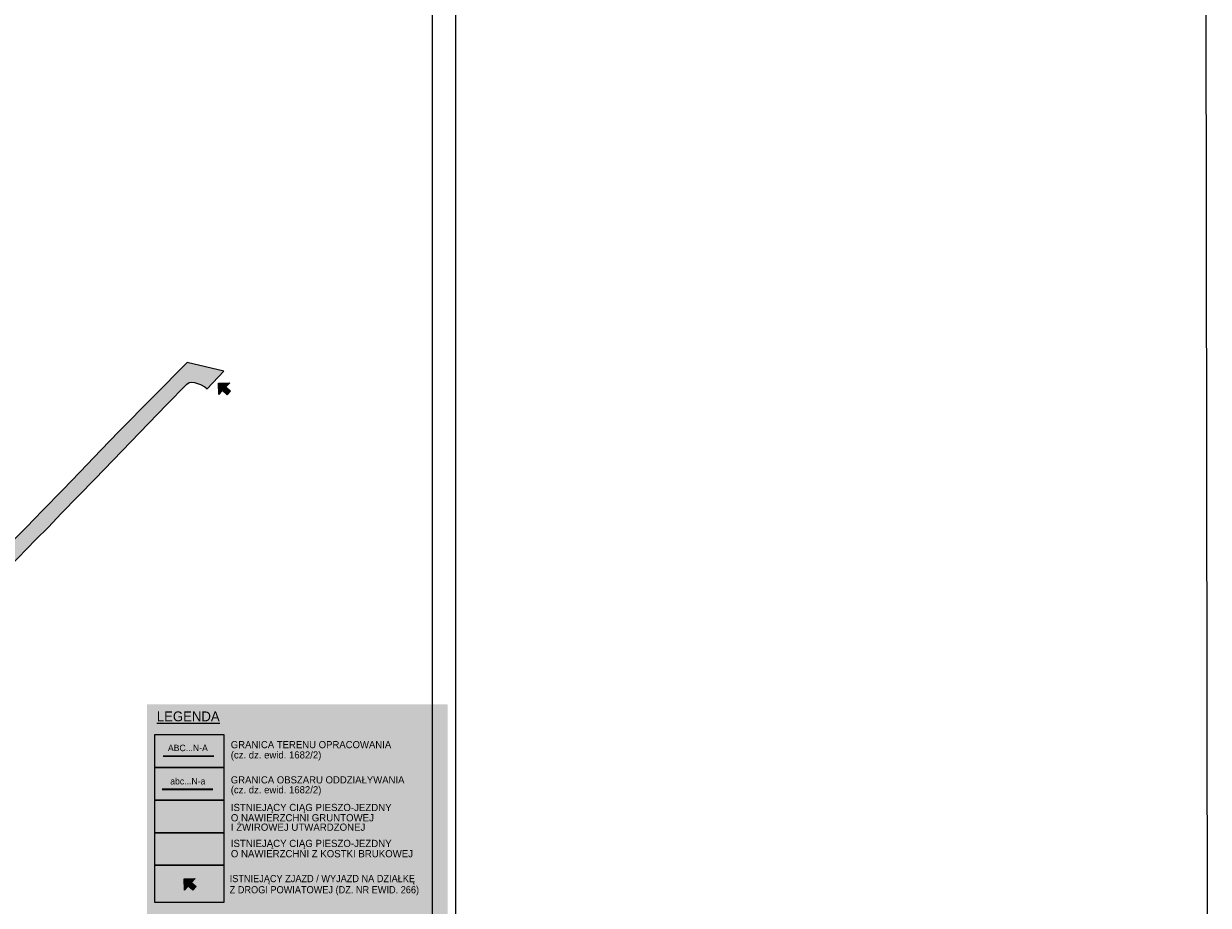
# Model space of a CAD drawing. Extents: x 7460161 to 7461537, y 5624691 to 5625913.
# Tile 24 of 26: x 7461080 to 7461537, y 5624962 to 5625302. Entities that reach past the tile are written whole.
import ezdxf
from ezdxf.enums import TextEntityAlignment as Align

# ---------------------------------------------------------------- set-up
doc = ezdxf.new("R2010")
doc.units = 0
doc.header["$MEASUREMENT"] = 0
doc.linetypes.add('DASHED', pattern=[0.75, 0.5, -0.25])
for name, color, linetype in [('AZ_chodniki', 45, 'Continuous'), ('az_ogrodzenie', 10, 'Continuous'), ('hatch_kostka_PROKON', 9, 'Continuous'), ('opisy_PROKON', 3, 'Continuous'), ('ozn_graficzne_PROKON', 5, 'Continuous'), ('ozn_graficzne_R&F', 5, 'Continuous')]:
    doc.layers.add(name, color=color, linetype=linetype)
doc.styles.add('TECH', font='FL Pismo Techniczne.ttf')
picture_1 = doc.add_image_def('image1.jpg', size_in_pixel=(10800, 14441))

msp = doc.modelspace()

# ---------------------------------------------------------------- hatches: boundary and pattern name
at = {"linetype": 'Continuous', "true_color": 0x2aa500, "transparency": 33554687}
h = msp.add_hatch(color=84, dxfattribs=at)
h.dxf.hatch_style = 1
h.set_gradient(color1=(0, 103, 31), color2=(0, 103, 31), tint=1)
h.paths.add_polyline_path([(7461157.022, 5625160.455), (7461155.577, 5625158.904), (7461155.422, 5625163.257), (7461159.775, 5625163.412), (7461158.33, 5625161.86), (7461160.073, 5625160.238), (7461158.765, 5625158.832)])
h = msp.add_hatch(color=84, dxfattribs=at)
h.dxf.hatch_style = 1
h.set_gradient(color1=(0, 103, 31), color2=(0, 103, 31), tint=1)
h.paths.add_polyline_path([(7461143.754, 5624969.202), (7461142.31, 5624967.651), (7461142.154, 5624972.004), (7461146.507, 5624972.159), (7461145.063, 5624970.608), (7461146.805, 5624968.985), (7461145.497, 5624967.58)])
at = {"layer": 'hatch_kostka_PROKON', "transparency": 33554483}
for points in [[(7460992.867, 5625012.297), (7460991.372, 5625011.16), (7460984.92, 5625006.827), (7460980.16, 5625003.787), (7460973.842, 5624999.958), (7460968.966, 5624997.272), (7460963.301, 5624994.482), (7460958.553, 5624992.247), (7460954.093, 5624990.288), (7460946.363, 5624987.103), (7460937.799, 5624983.906), (7460929.477, 5624981.33), (7460921.064, 5624979.187), (7460911.574, 5624976.814), (7460902.157, 5624974.488), (7460898.056, 5624973.526), (7460896.57, 5624973.225), (7460894.705, 5624972.938), (7460891.833, 5624972.876), (7460888.974, 5624972.961), (7460885.992, 5624973.655), (7460883.243, 5624974.294), (7460880.639, 5624975.597), (7460879.492, 5624975.932), (7460877.141, 5624977.529), (7460875.183, 5624978.66), (7460871.961, 5624981.746), (7460870.331, 5624983.865), (7460867.724, 5624987.922), (7460865.037, 5624992.839), (7460863.545, 5624995.347), (7460861.443, 5624998.984), (7460859.167, 5625003.099), (7460857.04, 5625006.898), (7460853.992, 5625011.834), (7460852.251, 5625013.873), (7460849.072, 5625016.471), (7460845.477, 5625018.667), (7460842.626, 5625019.848), (7460840.88, 5625020.298), (7460839.746, 5625020.796), (7460837.987, 5625022.183), (7460837.319, 5625023.98), (7460819.898, 5625024.679), (7460776.757, 5625026.995), (7460775.176, 5625027.165), (7460773.836, 5625027.494), (7460772.544, 5625028.112), (7460771.533, 5625028.922), (7460770.909, 5625030.01), (7460770.574, 5625031.052), (7460770.433, 5625032.173), (7460770.562, 5625034.3), (7460770.822, 5625038.206), (7460771.093, 5625043.048), (7460772.025, 5625060.65), (7460765.312, 5625060.909), (7460755.135, 5625078.387), (7460755.084, 5625080.371), (7460753.942, 5625080.387), (7460748.765, 5625080.459), (7460760.286, 5625061.098), (7460757.802, 5625016.284), (7460836.539, 5625011.483), (7460837.179, 5625012.864), (7460838.864, 5625014.053), (7460840.273, 5625014.003), (7460843.574, 5625012.839), (7460846.671, 5625010.779), (7460849.592, 5625007.641), (7460852.746, 5625002.163), (7460862.928, 5624984.347), (7460865.506, 5624980.234), (7460868.076, 5624977.185), (7460870.568, 5624974.826), (7460874.765, 5624971.785), (7460879.277, 5624969.545), (7460882.6, 5624968.367), (7460886.115, 5624967.46), (7460890.517, 5624966.868), (7460894.77, 5624966.867), (7460901.226, 5624968.061), (7460924.776, 5624973.971), (7460934.787, 5624976.738), (7460949.116, 5624981.758), (7460955.685, 5624984.263), (7460966.431, 5624989.248), (7460976.504, 5624994.589), (7460983.203, 5624998.661), (7460987.421, 5625001.387), (7460994.094, 5625005.7), (7461000.459, 5625010.594), (7461012.598, 5625021.022), (7461026.557, 5625035.048), (7461039.4, 5625048.338), (7461053.499, 5625062.801), (7461059.923, 5625069.579), (7461069.045, 5625086.311), (7461074.626, 5625092.184), (7461085.044, 5625102.92), (7461089.775, 5625107.628), (7461094.945, 5625113.068), (7461107.882, 5625126.335), (7461135.429, 5625154.921), (7461143.194, 5625162.851), (7461144.168, 5625163.561), (7461145.019, 5625163.654), (7461146.204, 5625163.565), (7461148.521, 5625162.701), (7461150.193, 5625161.834), (7461151.108, 5625161.079), (7461157.515, 5625167.961), (7461143.374, 5625171.301), (7461116.96, 5625144.593), (7461110.182, 5625137.527), (7461101.994, 5625128.953), (7461095.416, 5625122.125), (7461087.605, 5625114.094), (7461081.403, 5625107.746), (7461072.294, 5625098.424), (7461067.04, 5625093.06), (7461063.565, 5625089.604), (7461051.033, 5625077.384), (7461051.687, 5625074.747), (7461051.82, 5625073.798), (7461051.89, 5625072.363), (7461051.677, 5625071.114), (7461050.966, 5625069.405), (7461048.079, 5625065.942), (7461038.812, 5625056.758), (7461033.861, 5625051.437), (7461024.747, 5625042.066), (7461021.807, 5625038.828), (7461010.532, 5625027.646), (7461005.63, 5625022.889), (7460998.353, 5625016.678), (7460993.914, 5625013.133)], [(7461130.707, 5624977.203), (7461157.69, 5624977.203), (7461157.69, 5624989.793), (7461130.707, 5624989.793)]]:
    msp.add_hatch(color=256, dxfattribs=at).paths.add_polyline_path(points)
at = {"layer": 'hatch_kostka_PROKON', "true_color": 0x014b99, "transparency": 33554483}
msp.add_hatch(color=154, dxfattribs=at).paths.add_polyline_path([(7461130.707, 5624989.793), (7461157.69, 5624989.793), (7461157.69, 5625002.383), (7461130.707, 5625002.383)])
at = {"layer": 'ozn_graficzne_PROKON'}
h = msp.add_hatch(color=3, dxfattribs=at)
h.dxf.hatch_style = 1
h.set_gradient(color1=(255, 255, 255), one_color=1, tint=1)
h.paths.add_polyline_path([(7461127.921, 5624829.063), (7461243.897, 5624829.063), (7461243.897, 5625039.38), (7461127.921, 5625039.38)])

# ---------------------------------------------------------------- linework, layer by layer
at = {"color": 81, "true_color": 0x9eff7f}
for points in [[(7461157.022, 5625160.455), (7461155.577, 5625158.904), (7461155.422, 5625163.257), (7461159.775, 5625163.412), (7461158.33, 5625161.86), (7461160.073, 5625160.238), (7461158.765, 5625158.832)], [(7461143.754, 5624969.202), (7461142.31, 5624967.651), (7461142.154, 5624972.004), (7461146.507, 5624972.159), (7461145.063, 5624970.608), (7461146.805, 5624968.985), (7461145.497, 5624967.58)]]:
    msp.add_lwpolyline(points, close=True, dxfattribs=at)
at = {"color": 4}
for points in [[(7461130.707, 5625014.973), (7461157.69, 5625014.973), (7461157.69, 5625027.563), (7461130.707, 5625027.563)], [(7461130.707, 5625002.383), (7461157.69, 5625002.383), (7461157.69, 5625014.973), (7461130.707, 5625014.973)], [(7461130.707, 5624989.793), (7461157.69, 5624989.793), (7461157.69, 5625002.383), (7461130.707, 5625002.383)], [(7461130.707, 5624977.203), (7461157.69, 5624977.203), (7461157.69, 5624989.793), (7461130.707, 5624989.793)], [(7461130.707, 5624963.035), (7461157.69, 5624963.035), (7461157.69, 5624977.203), (7461130.707, 5624977.203)]]:
    msp.add_lwpolyline(points, close=True, dxfattribs=at)
at = {"layer": 'AZ_chodniki', "linetype": 'ByBlock'}
msp.add_lwpolyline([(7461074.626, 5625092.184), (7461085.044, 5625102.92), (7461089.775, 5625107.628), (7461094.945, 5625113.068), (7461107.882, 5625126.335), (7461135.429, 5625154.921), (7461143.194, 5625162.851), (7461144.168, 5625163.561), (7461145.019, 5625163.654), (7461146.204, 5625163.565), (7461148.521, 5625162.701), (7461150.193, 5625161.834), (7461151.108, 5625161.079), (7461157.515, 5625167.961), (7461143.374, 5625171.301), (7461116.96, 5625144.593), (7461110.182, 5625137.527), (7461101.994, 5625128.953), (7461095.416, 5625122.125), (7461087.605, 5625114.094), (7461081.403, 5625107.746), (7461072.294, 5625098.424)], dxfattribs=at)
at = {"layer": 'az_ogrodzenie', "color": 106, "linetype": 'DASHED', "ltscale": 7, "true_color": 0x00671f, "const_width": 0.75}
msp.add_lwpolyline([(7461134.048, 5625019.325), (7461153.751, 5625019.325)], dxfattribs=at)
at = {"layer": 'az_ogrodzenie', "color": 30, "linetype": 'DASHED', "ltscale": 7, "const_width": 0.75}
msp.add_lwpolyline([(7461133.691, 5625006.486), (7461153.394, 5625006.486)], dxfattribs=at)
at = {"layer": 'Defpoints', "color": 1}
msp.add_lwpolyline([(7460652.986, 5624823.204), (7461246.986, 5624823.204), (7461246.986, 5625663.204), (7460652.986, 5625663.204)], close=True, dxfattribs=at)
at = {"layer": 'ozn_graficzne_R&F'}
msp.add_lwpolyline([(7460674.986, 5624832.204), (7461237.986, 5624832.204), (7461237.986, 5625654.204), (7460674.986, 5625654.204)], close=True, dxfattribs=at)

# ---------------------------------------------------------------- texts
at = {"layer": 'az_ogrodzenie', "color": 106, "linetype": 'DASHED', "ltscale": 0.3, "true_color": 0x00671f, "style": 'TECH'}
msp.add_text('ABC...N-A', height=2.5, dxfattribs=at).set_placement((7461143.648, 5625022.507), align=Align.MIDDLE_CENTER)
msp.add_text('ABC...N-A', height=2.5, dxfattribs=at).set_placement((7461143.648, 5625022.507), align=Align.MIDDLE_CENTER)
at = {"layer": 'az_ogrodzenie', "color": 30, "linetype": 'DASHED', "ltscale": 0.3, "style": 'TECH'}
msp.add_text('abc...N-a', height=2.5, dxfattribs=at).set_placement((7461143.615, 5625009.668), align=Align.MIDDLE_CENTER)
msp.add_text('abc...N-a', height=2.5, dxfattribs=at).set_placement((7461143.615, 5625009.668), align=Align.MIDDLE_CENTER)
at = {"layer": 'opisy_PROKON', "style": 'TECH'}
for s, p in [('GRANICA TERENU OPRACOWANIA', (7461160.19, 5625023.771)), ('GRANICA TERENU OPRACOWANIA', (7461160.19, 5625023.771)), ('(cz. dz. ewid. 1682/2)', (7461160.19, 5625019.811)), ('(cz. dz. ewid. 1682/2)', (7461160.19, 5625019.811)), ('GRANICA OBSZARU ODDZIAŁYWANIA', (7461160.19, 5625010.183)), ('GRANICA OBSZARU ODDZIAŁYWANIA', (7461160.19, 5625010.183)), ('(cz. dz. ewid. 1682/2)', (7461160.19, 5625006.366)), ('(cz. dz. ewid. 1682/2)', (7461160.19, 5625006.366))]:
    msp.add_text(s, height=2.75, dxfattribs=at).set_placement(p, align=Align.MIDDLE_LEFT)
at = {"layer": 'ozn_graficzne_PROKON', "color": 2, "style": 'TECH'}
msp.add_text('%%ULEGENDA', height=3.795, dxfattribs=at).set_placement((7461131.663, 5625034.684), align=Align.MIDDLE_LEFT)
at = {"layer": 'ozn_graficzne_PROKON', "color": 3, "style": 'TECH'}
for s, p in [('ISTNIEJĄCY CIĄG PIESZO-JEZDNY', (7461160.22, 5624999.532)), ('O NAWIERZCHNI GRUNTOWEJ', (7461160.22, 5624995.564)), ('I ŻWIROWEJ UTWARDZONEJ', (7461160.22, 5624991.925)), ('ISTNIEJĄCY CIĄG PIESZO-JEZDNY', (7461160.22, 5624985.66)), ('O NAWIERZCHNI Z KOSTKI BRUKOWEJ', (7461160.22, 5624981.691))]:
    msp.add_text(s, height=2.783, dxfattribs=at).set_placement(p, align=Align.MIDDLE_LEFT)
at = {"layer": 'ozn_graficzne_PROKON', "color": 3, "style": 'TECH', "width": 0.95}
for s, p in [('ISTNIEJĄCY ZJAZD / WYJAZD NA DZIAŁKĘ', (7461159.779, 5624972.091)), ('Z DROGI POWIATOWEJ (DZ. NR EWID. 266)', (7461159.779, 5624967.79))]:
    msp.add_text(s, height=2.783, dxfattribs=at).set_placement(p, align=Align.MIDDLE_LEFT)

# ---------------------------------------------------------------- pictures from other files: only their frames are drawn
image = msp.add_image(picture_1, insert=(7460625.123, 5624691.403), size_in_units=(912.244, 1219.788), rotation=0.089099)
image.dxf.flags = 7

doc.saveas('drawing.dxf')
